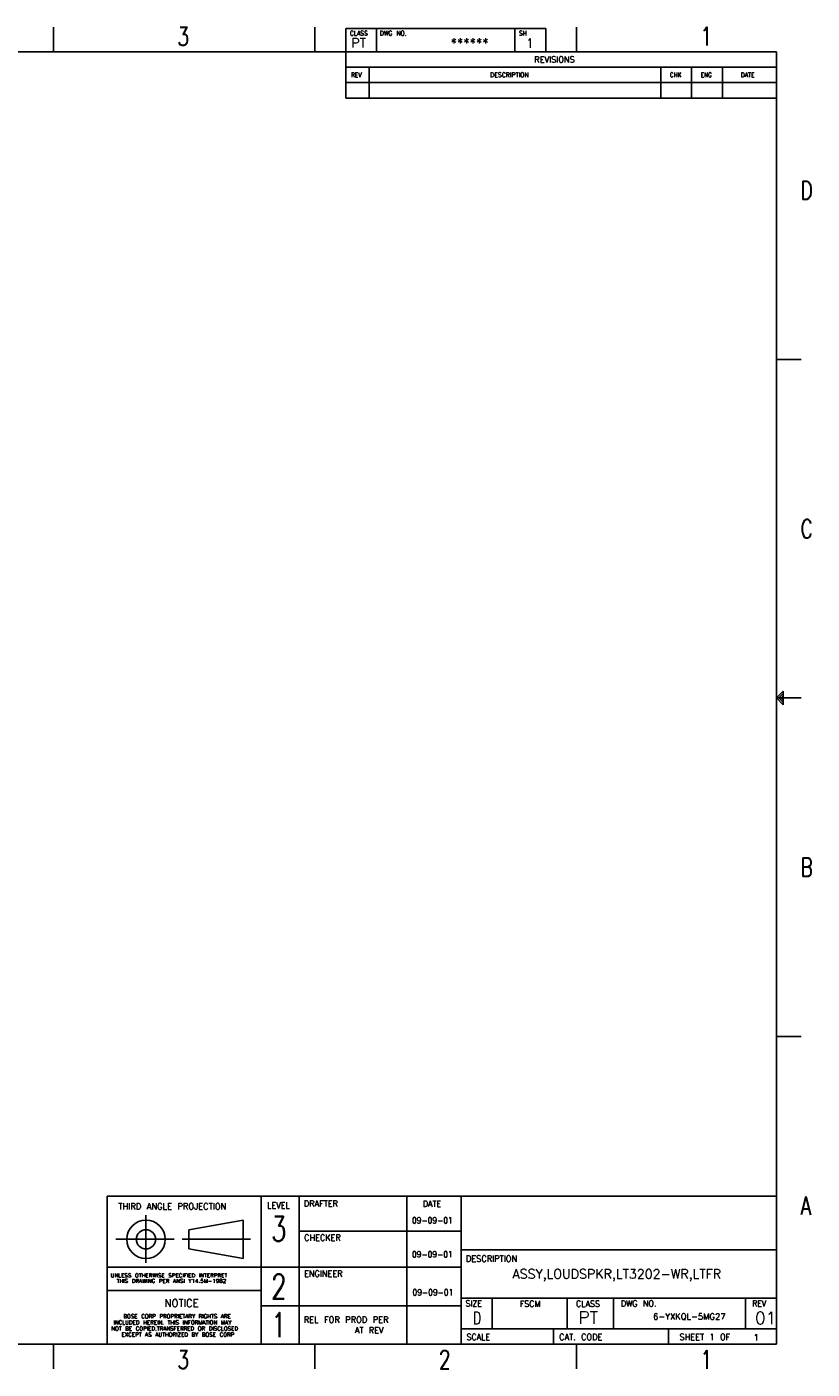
# Model space of a CAD drawing. Header units: inches. Extents: x -4 to 262, y 56 to 231.
# Tile 162 of 162: x 160 to 262, y 56 to 231. Entities that reach past the tile are written whole.
import ezdxf

# ---------------------------------------------------------------- set-up
doc = ezdxf.new("R2010")
doc.units = ezdxf.units.IN
doc.header["$LTSCALE"] = 1.2
doc.header["$MEASUREMENT"] = 0
doc.layers.add('1', color=7, linetype='CONTINUOUS')
doc.layers.add('6文本', color=5, linetype='CONTINUOUS')
doc.styles.get("Standard").update_dxf_attribs({"font": 'txt', "width": 0.8, "bigfont": 'gbcbig.shx'})

msp = doc.modelspace()

# ---------------------------------------------------------------- linework, layer by layer
at = {"layer": '1', "color": 0, "linetype": 'Continuous'}
for p, q in [((162.97, 227.32), (162.97, 230.52)), ((196.97, 227.32), (196.97, 230.52)), ((200.97, 230.36), (226.97, 230.36)), ((200.97, 221.28), (200.97, 230.36)), ((204.97, 227.32), (204.97, 230.36)), ((222.97, 227.32), (222.97, 230.36)), ((226.97, 227.32), (226.97, 230.36)), ((230.97, 227.32), (230.97, 230.52)), ((0.96, 227.32), (256.97, 227.32)), ((256.97, 59.32), (256.97, 227.32)), ((200.97, 225.32), (256.97, 225.32)), ((204.01, 221.32), (204.01, 225.32)), ((241.93, 221.32), (241.93, 225.32)), ((245.93, 221.32), (245.93, 225.32)), ((249.93, 221.32), (249.93, 225.32)), ((200.97, 223.32), (256.97, 223.32)), ((200.97, 221.28), (256.97, 221.28)), ((256.97, 213.63), (256.97, 108.71)), ((256.97, 187.32), (260.17, 187.32)), ((256.97, 143.32), (257.85, 144.2)), ((256.97, 143.32), (257.85, 142.44)), ((256.97, 143.32), (260.17, 143.32)), ((257.27, 143.32), (257.85, 143.91)), ((257.27, 143.32), (257.85, 142.73)), ((257.56, 143.32), (257.85, 143.61)), ((257.56, 143.32), (257.85, 143.03)), ((257.85, 142.44), (257.85, 144.2)), ((256.97, 99.32), (260.17, 99.32)), ((169.96, 59.31), (169.96, 78.54)), ((256.97, 78.54), (169.96, 78.54)), ((189.96, 59.31), (189.96, 78.54)), ((194.92, 59.32), (194.92, 78.54)), ((208.92, 59.32), (208.92, 78.54)), ((215.96, 59.31), (215.96, 78.54)), ((175, 69.89), (175, 76.07)), ((180.59, 74.2), (187.63, 75.45)), ((187.63, 70.45), (187.63, 75.45)), ((180.59, 71.7), (180.59, 74.2)), ((194.92, 73.99), (215.96, 73.99)), ((171.07, 72.95), (178.66, 72.95)), ((179.72, 72.95), (188.57, 72.95)), ((180.59, 71.7), (187.63, 70.45)), ((215.96, 71.59), (256.92, 71.59)), ((169.96, 69.31), (215.96, 69.31)), ((169.96, 66.29), (189.96, 66.29)), ((215.96, 65.31), (256.97, 65.31)), ((220.01, 61.31), (220.01, 65.31)), ((229.77, 61.31), (229.77, 65.31)), ((235.77, 61.31), (235.77, 65.31)), ((252.92, 61.31), (252.92, 65.31)), ((189.96, 64.31), (215.96, 64.31)), ((215.96, 61.31), (256.92, 61.31)), ((227.96, 59.32), (227.96, 61.31)), ((242.92, 59.31), (242.92, 61.31)), ((0.96, 59.32), (256.97, 59.32)), ((162.97, 56.12), (162.97, 59.32)), ((196.97, 56.12), (196.97, 59.32)), ((230.97, 56.12), (230.97, 59.32))]:
    msp.add_line(p, q, dxfattribs=at)
for radius in [2.5, 1.25]:
    msp.add_circle((175, 72.95), radius, dxfattribs=at)

# ---------------------------------------------------------------- texts
at = {"layer": '6文本', "color": 0, "linetype": 'Continuous', "oblique": 0}
for s, height, width, p in [('3', 2.4, 0.732548, (179.09, 228.12)), ('1', 2.4, 0.732548, (247.09, 228.12)), ('CLASS', 0.6, 0.94651, (201.51, 229.43)), ('DWG NO.', 0.6, 0.961922, (205.4, 229.43)), ('SH', 0.6, 0.866274, (223.51, 229.43)), ('1', 1.2, 0.732548, (224.53, 227.83)), ('REVISIONS', 0.8, 0.970418, (225.48, 225.92)), ('REV', 0.6, 0.910698, (201.67, 224.02)), ('DESCRIPTION', 0.6001, 0.975521, (219.75, 224.02)), ('CHK', 0.6, 0.910698, (243.11, 224.02)), ('ENG', 0.6, 0.910698, (247.11, 224.02)), ('DATE', 0.6, 0.93291, (252.33, 224.02)), ('D', 2.4, 0.732548, (260.09, 208.12)), ('C', 2.4, 0.732548, (260.09, 164.12)), ('B', 2.4, 0.732548, (260.09, 120.12)), ('THIRD ANGLE PROJECTION', 0.8, 0.987759, (171.41, 76.83)), ('LEVEL', 0.8, 0.946617, (190.77, 76.97)), ('DRAFTER', 0.8, 0.961918, (195.53, 77.2)), ('DATE', 0.8, 0.933356, (211, 77.17)), ('A', 2.4, 0.732548, (260.09, 76.12)), ('3', 3.2, 0.732597, (191.27, 72.71)), ('09-09-01', 0.8, 0.900034, (209.58, 75.01)), ('CHECKER', 0.8, 0.961918, (195.57, 72.76)), ('09-09-01', 0.8, 0.900034, (209.58, 70.61)), ('DESCRIPTION', 0.8, 0.975859, (216.59, 70.03)), ('UNLESS OTHERWISE SPECIFIED INTERPRET', 0.4801, 1.09745, (170.39, 68.02)), ('2', 3.2, 0.732597, (191.27, 65.21)), ('ENGINEER', 0.8, 0.966678, (195.55, 68.08)), ('THIS DRAWING PER ANSI Y14.5M-1982', 0.4801, 1.096884, (171.19, 67.3)), ('09-09-01', 0.8, 0.900034, (209.65, 65.66)), ('NOTICE', 1, 0.955658, (177.43, 64.16)), ('SIZE', 0.8, 0.933356, (216.54, 64.21)), ('FSCM', 0.8, 0.933356, (223.61, 64.17)), ('CLASS', 0.8, 0.946617, (230.9, 64.17)), ('DWG NO.', 0.8, 0.961918, (236.73, 64.21)), ('REV', 0.8, 0.910915, (253.81, 64.21)), ('BOSE CORP PROPRIETARY RIGHTS ARE', 0.5281, 0.991501, (172.07, 62.68)), ('1', 3.2, 0.732597, (191.27, 60.21)), ('REL FOR PROD PER', 0.8, 0.983339, (195.52, 62.1)), ('D', 1.6, 0.732574, (217.51, 61.92)), ('NOT BE COPIED.TRANSFERRED OR DISCLOSED', 0.5281, 0.992635, (170.49, 61.09)), ('INCLUDED HEREIN. THIS INFORMATION MAY', 0.5281, 0.992635, (170.76, 61.88)), ('AT REV', 0.8, 0.955457, (202.17, 60.74)), ('EXCEPT AS AUTHORIZED BY BOSE CORP', 0.5281, 0.991501, (171.82, 60.3)), ('SCALE', 0.8, 0.946617, (216.66, 59.86)), ('CAT. CODE', 0.8, 0.970418, (228.71, 59.86)), ('SHEET 1 OF', 0.8, 0.973478, (244.36, 59.86)), ('3', 2.4, 0.732548, (179.09, 56.11)), ('2', 2.4, 0.732548, (213.09, 56.11)), ('1', 2.4, 0.732548, (247.09, 56.11))]:
    msp.add_text(s, height=height, dxfattribs=dict(at, width=width)).set_placement(p)
for s, height, p in [('PT', 1.2, (201.7, 227.88)), ('******', 1.2, (214.61, 227.88)), ('ASSY,LOUDSPKR,LT3202-WR,LTFR', 1.2001, (222.66, 67.85)), ('PT', 1.6, (231.23, 61.98)), ('6-YXKQL-5MG27', 0.8, (240.92, 62.51)), ('01', 1.6, (254.18, 61.91)), ('1', 0.8, (254, 59.8))]:
    msp.add_text(s, height=height, dxfattribs=at).set_placement(p)

doc.saveas('drawing.dxf')
